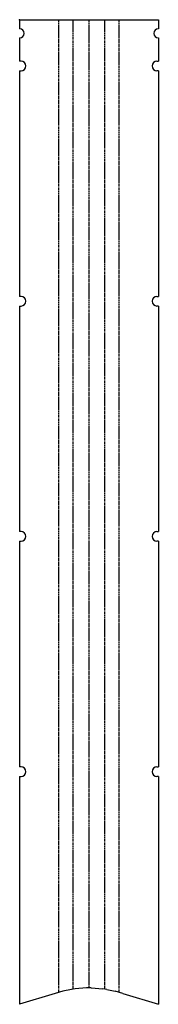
# Model space of a CAD drawing. Header units: millimetres. Extents: x 0 to 503, y 0 to 3558.
import ezdxf

# ---------------------------------------------------------------- set-up
doc = ezdxf.new("R2010")
doc.units = ezdxf.units.MM
doc.header["$PDSIZE"] = -1
doc.linetypes.add('SLD-İki-Kısa-Kesik-Çizgili-Uzun-Kesik-Çizgi', pattern=[15.748, 8.128, -1.524, 1.524, -1.524, 1.524, -1.524])
doc.linetypes.add('SLD-Sürekli', pattern=[0])

msp = doc.modelspace()

# ---------------------------------------------------------------- linework, layer by layer
at = {"color": 7, "linetype": 'SLD-Sürekli', "lineweight": 25}
for p, q in [((0.4, 3557.8), (0.4, 3524.8)), ((0.4, 3557.8), (502.9, 3557.8)), ((502.9, 3557.8), (502.9, 3524.8)), ((0.4, 3491.8), (0.4, 3408.3)), ((502.9, 3491.8), (502.9, 3408.3)), ((5.4, 3408.3), (0.4, 3408.3)), ((497.9, 3408.3), (502.9, 3408.3)), ((0.4, 3373.3), (0.4, 2558.3)), ((0.4, 3373.3), (5.4, 3373.3)), ((502.9, 3373.3), (497.9, 3373.3)), ((502.9, 3373.3), (502.9, 2558.3)), ((5.4, 2558.3), (0.4, 2558.3)), ((497.9, 2558.3), (502.9, 2558.3)), ((0.4, 2523.3), (0.4, 1708.3)), ((0.4, 2523.3), (5.4, 2523.3)), ((502.9, 2523.3), (497.9, 2523.3)), ((502.9, 2523.3), (502.9, 1708.3)), ((5.4, 1708.3), (0.4, 1708.3)), ((497.9, 1708.3), (502.9, 1708.3)), ((0.4, 1673.3), (0.4, 858.3)), ((0.4, 1673.3), (5.4, 1673.3)), ((502.9, 1673.3), (497.9, 1673.3)), ((502.9, 1673.3), (502.9, 858.3)), ((5.4, 858.3), (0.4, 858.3)), ((497.9, 858.3), (502.9, 858.3)), ((0.4, 823.3), (0.4, 0.4)), ((0.4, 823.3), (5.4, 823.3)), ((502.9, 823.3), (497.9, 823.3)), ((502.9, 823.3), (502.9, 0.4)), ((128.7, 39.6), (0.4, 0.4)), ((156.9, 48), (128.7, 39.6)), ((187.7, 54.1), (156.9, 48)), ((201.8, 56.3), (187.7, 54.1)), ((243.2, 59.6), (201.8, 56.3)), ((260.1, 59.6), (243.2, 59.6)), ((260.1, 59.6), (301.5, 56.3)), ((315.7, 54.1), (301.5, 56.3)), ((315.7, 54.1), (346.4, 48)), ((374.7, 39.6), (346.4, 48)), ((374.7, 39.6), (502.9, 0.4))]:
    msp.add_line(p, q, dxfattribs=at)
at = {"color": 7, "linetype": 'SLD-İki-Kısa-Kesik-Çizgili-Uzun-Kesik-Çizgi'}
for p, q in [((142.8, 43.8), (142.8, 3557.8)), ((194.7, 55.2), (194.7, 3557.8)), ((251.7, 59.6), (251.7, 3557.8)), ((308.6, 55.2), (308.6, 3557.8)), ((360.5, 43.8), (360.5, 3557.8))]:
    msp.add_line(p, q, dxfattribs=at)
at = {"color": 7, "linetype": 'SLD-Sürekli', "lineweight": 25}
for centre, radius, start, end in [((0.4, 3508.3), 16.5, 270, 90), ((502.9, 3508.3), 16.5, 90, 270), ((5.4, 3390.8), 17.5, 270, 90), ((497.9, 3390.8), 17.5, 90, 270), ((5.4, 2540.8), 17.5, 270, 90), ((497.9, 2540.8), 17.5, 90, 270), ((5.4, 1690.8), 17.5, 270, 90), ((497.9, 1690.8), 17.5, 90, 270), ((5.4, 840.8), 17.5, 270, 90), ((497.9, 840.8), 17.5, 90, 270)]:
    msp.add_arc(centre, radius, start, end, dxfattribs=at)
at = {"color": 7, "linetype": 'SLD-Sürekli'}
msp.add_point((0.4, 3557.8), dxfattribs=at)

doc.saveas('drawing.dxf')
